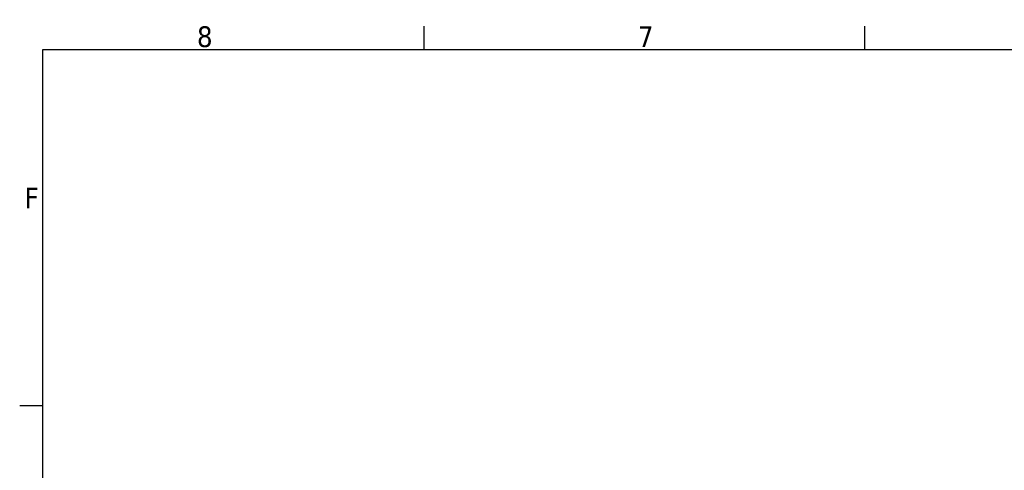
# Model space of a CAD drawing. Header units: millimetres. Extents: x 0 to 5940, y 0 to 4200.
# Tile 11 of 26: x 61 to 1720, y 3392 to 4150. Entities that reach past the tile are written whole.
import ezdxf

# ---------------------------------------------------------------- set-up
doc = ezdxf.new("R2010")
doc.units = ezdxf.units.MM
doc.header["$LTSCALE"] = 10
doc.layers.get('0').update_dxf_attribs({"lineweight": 25})
doc.layers.add('Geometria schizzo (ISO)', color=7, linetype='Continuous', lineweight=25)
doc.layers.add('Simbolo (ISO)', color=7, linetype='Continuous', lineweight=25)
doc.styles.add('Testo nota (ISO)', font='tahoma.ttf')

# ---------------------------------------------------------------- blocks, each defined once
blk = doc.blocks.new('Bordi Bordo di default')
at = {"layer": 'Geometria schizzo (ISO)'}
for p, q in [((74.25, 410), (74.25, 413.9)), ((148.5, 410), (148.5, 413.9)), ((10, 350), (6.1, 350))]:
    blk.add_line(p, q, dxfattribs=at)
at = {"layer": 'Geometria schizzo (ISO)', "flags": 128}
blk.add_lwpolyline([(10, 10), (10, 410), (584, 410), (584, 10), (10, 10)], dxfattribs=at)
at = {"layer": 'Simbolo (ISO)', "char_height": 3.5, "attachment_point": 7, "style": 'Testo nota (ISO)'}
for s, insert in [('8', (35.98, 410.32)), ('7', (110.29, 410.4)), ('F', (6.94, 383.25))]:
    blk.add_mtext(s, dxfattribs=dict(at, insert=insert))

msp = doc.modelspace()

# ---------------------------------------------------------------- block references
at = {"xscale": 10, "yscale": 10, "zscale": 10}
msp.add_blockref('Bordi Bordo di default', (0, 0), dxfattribs=at)

doc.saveas('drawing.dxf')
